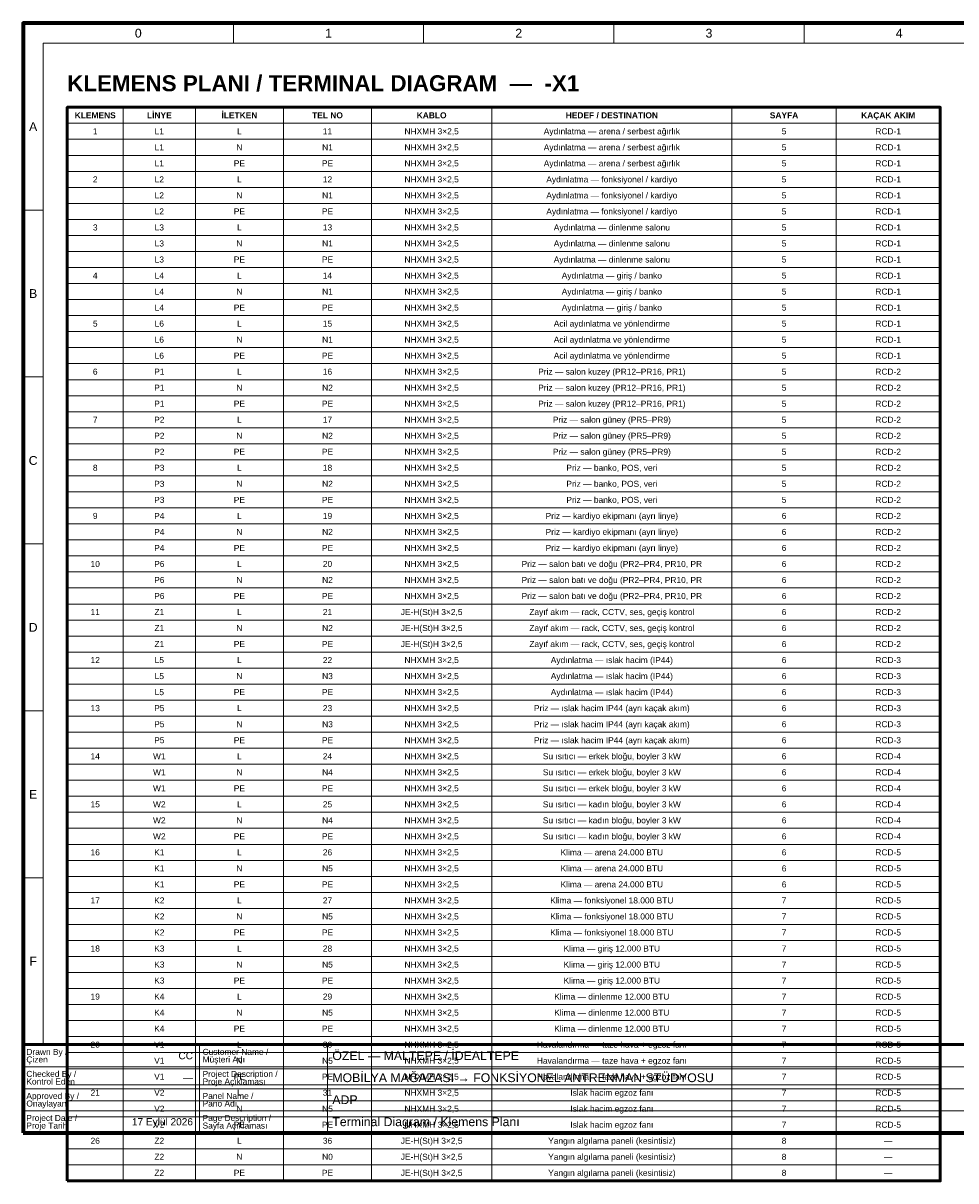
# Paper-space layout '09 Terminal Diagram - Klemens Planı' of a CAD drawing. Header units: millimetres. Extents: x 20 to 410, y -2 to 287.
# Tile 1 of 2: x 20 to 253, y -2 to 287. Entities that reach past the tile are written whole.
import ezdxf
from ezdxf.enums import TextEntityAlignment as Align

# ---------------------------------------------------------------- set-up
doc = ezdxf.new("R2010")
doc.units = ezdxf.units.MM
for name, color, linetype, lineweight in [('E-SEMA-ANTET', 7, 'Continuous', 50), ('E-SEMA-YAZI', 7, 'Continuous', 18), ('E-SEMA-ZON', 8, 'Continuous', 18)]:
    doc.layers.add(name, color=color, linetype=linetype, lineweight=lineweight)
doc.styles.add('GYM', font='arial.ttf')
doc.styles.add('GYM-B', font='arialbd.ttf')

psp = doc.layouts.new('09 Terminal Diagram - Klemens Planı')

# ---------------------------------------------------------------- linework, layer by layer
at = {"layer": 'E-SEMA-ANTET', "lineweight": 13}
for p, q in [((45, -2), (45, 266)), ((63, -2), (63, 266)), ((85, -2), (85, 266)), ((107, -2), (107, 266)), ((137, -2), (137, 266)), ((197, -2), (197, 266)), ((223, -2), (223, 266)), ((31, 262), (249, 262)), ((31, 258), (249, 258)), ((31, 254), (249, 254)), ((31, 250), (249, 250)), ((31, 246), (249, 246)), ((31, 242), (249, 242)), ((31, 238), (249, 238)), ((31, 234), (249, 234)), ((31, 230), (249, 230)), ((31, 226), (249, 226)), ((31, 222), (249, 222)), ((31, 218), (249, 218)), ((31, 214), (249, 214)), ((31, 210), (249, 210)), ((31, 206), (249, 206)), ((31, 202), (249, 202)), ((31, 198), (249, 198)), ((31, 194), (249, 194)), ((31, 190), (249, 190)), ((31, 186), (249, 186)), ((31, 182), (249, 182)), ((31, 178), (249, 178)), ((31, 174), (249, 174)), ((31, 170), (249, 170)), ((31, 166), (249, 166)), ((31, 162), (249, 162)), ((31, 158), (249, 158)), ((31, 154), (249, 154)), ((31, 150), (249, 150)), ((31, 146), (249, 146)), ((31, 142), (249, 142)), ((31, 138), (249, 138)), ((31, 134), (249, 134)), ((31, 130), (249, 130)), ((31, 126), (249, 126)), ((31, 122), (249, 122)), ((31, 118), (249, 118)), ((31, 114), (249, 114)), ((31, 110), (249, 110)), ((31, 106), (249, 106)), ((31, 102), (249, 102)), ((31, 98), (249, 98)), ((31, 94), (249, 94)), ((31, 90), (249, 90)), ((31, 86), (249, 86)), ((31, 82), (249, 82)), ((31, 78), (249, 78)), ((31, 74), (249, 74)), ((31, 70), (249, 70)), ((31, 66), (249, 66)), ((31, 62), (249, 62)), ((31, 58), (249, 58)), ((31, 54), (249, 54)), ((31, 50), (249, 50)), ((31, 46), (249, 46)), ((31, 42), (249, 42)), ((31, 38), (249, 38)), ((31, 34), (249, 34)), ((31, 30), (249, 30)), ((31, 26), (249, 26)), ((31, 22), (249, 22)), ((31, 18), (249, 18)), ((31, 14), (249, 14)), ((31, 10), (249, 10)), ((31, 6), (249, 6)), ((31, 2), (249, 2))]:
    psp.add_line(p, q, dxfattribs=at)
at = {"layer": 'E-SEMA-ANTET', "lineweight": 18}
for p, q in [((64, 10), (64, 32)), ((96, 10), (96, 32)), ((20, 26.5), (410, 26.5)), ((20, 21), (410, 21)), ((20, 15.5), (410, 15.5))]:
    psp.add_line(p, q, dxfattribs=at)
at = {"layer": 'E-SEMA-ANTET', "lineweight": 70}
psp.add_lwpolyline([(20, 10), (410, 10), (410, 287), (20, 287)], close=True, dxfattribs=at)
at = {"layer": 'E-SEMA-ANTET', "lineweight": 50}
for points in [[(31, -2), (249, -2), (249, 266), (31, 266)], [(20, 10), (410, 10), (410, 32), (20, 32)]]:
    psp.add_lwpolyline(points, close=True, dxfattribs=at)
at = {"layer": 'E-SEMA-ZON', "lineweight": 18}
for p, q in [((72.5, 282), (72.5, 287)), ((120, 282), (120, 287)), ((167.5, 282), (167.5, 287)), ((215, 282), (215, 287)), ((20, 240.33), (25, 240.33)), ((20, 198.67), (25, 198.67)), ((20, 157), (25, 157)), ((20, 115.33), (25, 115.33)), ((20, 73.67), (25, 73.67)), ((72.5, 32), (72.5, 32)), ((120, 32), (120, 32)), ((167.5, 32), (167.5, 32)), ((215, 32), (215, 32))]:
    psp.add_line(p, q, dxfattribs=at)
psp.add_lwpolyline([(25, 32), (405, 32), (405, 282), (25, 282)], close=True, dxfattribs=at)

# ---------------------------------------------------------------- texts
at = {"layer": 'E-SEMA-ANTET', "style": 'GYM-B'}
for s, p in [('KLEMENS', (38, 264)), ('LİNYE', (54, 264)), ('İLETKEN', (74, 264)), ('TEL NO', (96, 264)), ('KABLO', (122, 264)), ('HEDEF / DESTINATION', (167, 264)), ('SAYFA', (210, 264)), ('KAÇAK AKIM', (236, 264))]:
    psp.add_text(s, height=1.5, dxfattribs=at).set_placement(p, align=Align.MIDDLE_CENTER)
at = {"layer": 'E-SEMA-ANTET', "style": 'GYM'}
for s, height, p in [('Çizen', 1.5, (20.8, 28.3)), ('Drawn By /', 1.5, (20.8, 30.2)), ('Customer Name /', 1.5, (64.8, 30.2)), ('Müşteri Adı', 1.5, (64.8, 28.3)), ('ÖZEL — MALTEPE / İDEALTEPE', 2.2, (97.2, 29.25)), ('Checked By /', 1.5, (20.8, 24.7)), ('Kontrol Eden', 1.5, (20.8, 22.8)), ('Project Description /', 1.5, (64.8, 24.7)), ('Proje Açıklaması', 1.5, (64.8, 22.8)), ('MOBİLYA MAĞAZASI → FONKSİYONEL ANTRENMAN STÜDYOSU', 2.2, (97.2, 23.75)), ('Approved By /', 1.5, (20.8, 19.2)), ('Onaylayan', 1.5, (20.8, 17.3)), ('Panel Name /', 1.5, (64.8, 19.2)), ('Pano Adı', 1.5, (64.8, 17.3)), ('ADP', 2.2, (97.2, 18.25)), ('Project Date /', 1.5, (20.8, 13.7)), ('Page Description /', 1.5, (64.8, 13.7)), ('Proje Tarihi', 1.5, (20.8, 11.8)), ('Sayfa Açıklaması', 1.5, (64.8, 11.8)), ('Terminal Diagram / Klemens Planı', 2.2, (97.2, 12.75))]:
    psp.add_text(s, height=height, dxfattribs=at).set_placement(p, align=Align.MIDDLE_LEFT)
for s, p in [('CC', (62.4, 29.25)), ('—', (62.4, 23.75)), ('—', (62.4, 18.25)), ('17 Eylül 2026', (62.4, 12.75))]:
    psp.add_text(s, height=1.8, dxfattribs=at).set_placement(p, align=Align.MIDDLE_RIGHT)
at = {"layer": 'E-SEMA-YAZI', "style": 'GYM-B'}
psp.add_text('KLEMENS PLANI / TERMINAL DIAGRAM  —  -X1', height=4, dxfattribs=at).set_placement((31, 272), align=Align.MIDDLE_LEFT)
at = {"layer": 'E-SEMA-YAZI', "style": 'GYM'}
for s, p in [('1', (38, 260)), ('L1', (54, 260)), ('L', (74, 260)), ('11', (96, 260)), ('NHXMH 3×2,5', (122, 260)), ('Aydınlatma — arena / serbest ağırlık', (167, 260)), ('5', (210, 260)), ('RCD-1', (236, 260)), ('L1', (54, 256)), ('N', (74, 256)), ('N1', (96, 256)), ('NHXMH 3×2,5', (122, 256)), ('Aydınlatma — arena / serbest ağırlık', (167, 256)), ('5', (210, 256)), ('RCD-1', (236, 256)), ('L1', (54, 252)), ('PE', (74, 252)), ('PE', (96, 252)), ('NHXMH 3×2,5', (122, 252)), ('Aydınlatma — arena / serbest ağırlık', (167, 252)), ('5', (210, 252)), ('RCD-1', (236, 252)), ('2', (38, 248)), ('L2', (54, 248)), ('L', (74, 248)), ('12', (96, 248)), ('NHXMH 3×2,5', (122, 248)), ('Aydınlatma — fonksiyonel / kardiyo', (167, 248)), ('5', (210, 248)), ('RCD-1', (236, 248)), ('L2', (54, 244)), ('N', (74, 244)), ('N1', (96, 244)), ('NHXMH 3×2,5', (122, 244)), ('Aydınlatma — fonksiyonel / kardiyo', (167, 244)), ('5', (210, 244)), ('RCD-1', (236, 244)), ('L2', (54, 240)), ('PE', (74, 240)), ('PE', (96, 240)), ('NHXMH 3×2,5', (122, 240)), ('Aydınlatma — fonksiyonel / kardiyo', (167, 240)), ('5', (210, 240)), ('RCD-1', (236, 240)), ('Aydınlatma — dinlenme salonu', (167, 236)), ('3', (38, 236)), ('L3', (54, 236)), ('L', (74, 236)), ('13', (96, 236)), ('NHXMH 3×2,5', (122, 236)), ('5', (210, 236)), ('RCD-1', (236, 236)), ('L3', (54, 232)), ('N', (74, 232)), ('N1', (96, 232)), ('NHXMH 3×2,5', (122, 232)), ('Aydınlatma — dinlenme salonu', (167, 232)), ('5', (210, 232)), ('RCD-1', (236, 232)), ('L3', (54, 228)), ('PE', (74, 228)), ('PE', (96, 228)), ('NHXMH 3×2,5', (122, 228)), ('Aydınlatma — dinlenme salonu', (167, 228)), ('5', (210, 228)), ('RCD-1', (236, 228)), ('4', (38, 224)), ('L4', (54, 224)), ('L', (74, 224)), ('14', (96, 224)), ('NHXMH 3×2,5', (122, 224)), ('Aydınlatma — giriş / banko', (167, 224)), ('5', (210, 224)), ('RCD-1', (236, 224)), ('L4', (54, 220)), ('N', (74, 220)), ('N1', (96, 220)), ('NHXMH 3×2,5', (122, 220)), ('Aydınlatma — giriş / banko', (167, 220)), ('5', (210, 220)), ('RCD-1', (236, 220)), ('L4', (54, 216)), ('PE', (74, 216)), ('PE', (96, 216)), ('NHXMH 3×2,5', (122, 216)), ('Aydınlatma — giriş / banko', (167, 216)), ('5', (210, 216)), ('RCD-1', (236, 216)), ('5', (38, 212)), ('L6', (54, 212)), ('L', (74, 212)), ('15', (96, 212)), ('NHXMH 3×2,5', (122, 212)), ('Acil aydınlatma ve yönlendirme', (167, 212)), ('5', (210, 212)), ('RCD-1', (236, 212)), ('L6', (54, 208)), ('N', (74, 208)), ('N1', (96, 208)), ('NHXMH 3×2,5', (122, 208)), ('Acil aydınlatma ve yönlendirme', (167, 208)), ('5', (210, 208)), ('RCD-1', (236, 208)), ('L6', (54, 204)), ('PE', (74, 204)), ('PE', (96, 204)), ('NHXMH 3×2,5', (122, 204)), ('Acil aydınlatma ve yönlendirme', (167, 204)), ('5', (210, 204)), ('RCD-1', (236, 204)), ('6', (38, 200)), ('P1', (54, 200)), ('L', (74, 200)), ('16', (96, 200)), ('NHXMH 3×2,5', (122, 200)), ('Priz — salon kuzey (PR12–PR16, PR1)', (167, 200)), ('5', (210, 200)), ('RCD-2', (236, 200)), ('P1', (54, 196)), ('N', (74, 196)), ('N2', (96, 196)), ('NHXMH 3×2,5', (122, 196)), ('Priz — salon kuzey (PR12–PR16, PR1)', (167, 196)), ('5', (210, 196)), ('RCD-2', (236, 196)), ('P1', (54, 192)), ('PE', (74, 192)), ('PE', (96, 192)), ('NHXMH 3×2,5', (122, 192)), ('Priz — salon kuzey (PR12–PR16, PR1)', (167, 192)), ('5', (210, 192)), ('RCD-2', (236, 192)), ('7', (38, 188)), ('P2', (54, 188)), ('L', (74, 188)), ('17', (96, 188)), ('NHXMH 3×2,5', (122, 188)), ('Priz — salon güney (PR5–PR9)', (167, 188)), ('5', (210, 188)), ('RCD-2', (236, 188)), ('P2', (54, 184)), ('N', (74, 184)), ('N2', (96, 184)), ('NHXMH 3×2,5', (122, 184)), ('Priz — salon güney (PR5–PR9)', (167, 184)), ('5', (210, 184)), ('RCD-2', (236, 184)), ('P2', (54, 180)), ('PE', (74, 180)), ('PE', (96, 180)), ('NHXMH 3×2,5', (122, 180)), ('Priz — salon güney (PR5–PR9)', (167, 180)), ('5', (210, 180)), ('RCD-2', (236, 180)), ('8', (38, 176)), ('P3', (54, 176)), ('L', (74, 176)), ('18', (96, 176)), ('NHXMH 3×2,5', (122, 176)), ('Priz — banko, POS, veri', (167, 176)), ('5', (210, 176)), ('RCD-2', (236, 176)), ('P3', (54, 172)), ('N', (74, 172)), ('N2', (96, 172)), ('NHXMH 3×2,5', (122, 172)), ('Priz — banko, POS, veri', (167, 172)), ('5', (210, 172)), ('RCD-2', (236, 172)), ('P3', (54, 168)), ('PE', (74, 168)), ('PE', (96, 168)), ('NHXMH 3×2,5', (122, 168)), ('Priz — banko, POS, veri', (167, 168)), ('5', (210, 168)), ('RCD-2', (236, 168)), ('9', (38, 164)), ('P4', (54, 164)), ('L', (74, 164)), ('19', (96, 164)), ('NHXMH 3×2,5', (122, 164)), ('Priz — kardiyo ekipmanı (ayrı linye)', (167, 164)), ('6', (210, 164)), ('RCD-2', (236, 164)), ('P4', (54, 160)), ('N', (74, 160)), ('N2', (96, 160)), ('NHXMH 3×2,5', (122, 160)), ('Priz — kardiyo ekipmanı (ayrı linye)', (167, 160)), ('6', (210, 160)), ('RCD-2', (236, 160)), ('P4', (54, 156)), ('PE', (74, 156)), ('PE', (96, 156)), ('NHXMH 3×2,5', (122, 156)), ('Priz — kardiyo ekipmanı (ayrı linye)', (167, 156)), ('6', (210, 156)), ('RCD-2', (236, 156)), ('10', (38, 152)), ('P6', (54, 152)), ('L', (74, 152)), ('20', (96, 152)), ('NHXMH 3×2,5', (122, 152)), ('Priz — salon batı ve doğu (PR2–PR4, PR10, PR', (167, 152)), ('6', (210, 152)), ('RCD-2', (236, 152)), ('P6', (54, 148)), ('N', (74, 148)), ('N2', (96, 148)), ('NHXMH 3×2,5', (122, 148)), ('Priz — salon batı ve doğu (PR2–PR4, PR10, PR', (167, 148)), ('6', (210, 148)), ('RCD-2', (236, 148)), ('P6', (54, 144)), ('PE', (74, 144)), ('PE', (96, 144)), ('NHXMH 3×2,5', (122, 144)), ('Priz — salon batı ve doğu (PR2–PR4, PR10, PR', (167, 144)), ('6', (210, 144)), ('RCD-2', (236, 144)), ('11', (38, 140)), ('Z1', (54, 140)), ('L', (74, 140)), ('21', (96, 140)), ('JE-H(St)H 3×2,5', (122, 140)), ('Zayıf akım — rack, CCTV, ses, geçiş kontrol', (167, 140)), ('6', (210, 140)), ('RCD-2', (236, 140)), ('Z1', (54, 136)), ('N', (74, 136)), ('N2', (96, 136)), ('JE-H(St)H 3×2,5', (122, 136)), ('Zayıf akım — rack, CCTV, ses, geçiş kontrol', (167, 136)), ('6', (210, 136)), ('RCD-2', (236, 136)), ('Zayıf akım — rack, CCTV, ses, geçiş kontrol', (167, 132)), ('Z1', (54, 132)), ('PE', (74, 132)), ('PE', (96, 132)), ('JE-H(St)H 3×2,5', (122, 132)), ('6', (210, 132)), ('RCD-2', (236, 132)), ('12', (38, 128)), ('L5', (54, 128)), ('L', (74, 128)), ('22', (96, 128)), ('NHXMH 3×2,5', (122, 128)), ('Aydınlatma — ıslak hacim (IP44)', (167, 128)), ('6', (210, 128)), ('RCD-3', (236, 128)), ('L5', (54, 124)), ('N', (74, 124)), ('N3', (96, 124)), ('NHXMH 3×2,5', (122, 124)), ('Aydınlatma — ıslak hacim (IP44)', (167, 124)), ('6', (210, 124)), ('RCD-3', (236, 124)), ('L5', (54, 120)), ('PE', (74, 120)), ('PE', (96, 120)), ('NHXMH 3×2,5', (122, 120)), ('Aydınlatma — ıslak hacim (IP44)', (167, 120)), ('6', (210, 120)), ('RCD-3', (236, 120)), ('13', (38, 116)), ('P5', (54, 116)), ('L', (74, 116)), ('23', (96, 116)), ('NHXMH 3×2,5', (122, 116)), ('Priz — ıslak hacim IP44 (ayrı kaçak akım)', (167, 116)), ('6', (210, 116)), ('RCD-3', (236, 116)), ('P5', (54, 112)), ('N', (74, 112)), ('N3', (96, 112)), ('NHXMH 3×2,5', (122, 112)), ('Priz — ıslak hacim IP44 (ayrı kaçak akım)', (167, 112)), ('6', (210, 112)), ('RCD-3', (236, 112)), ('P5', (54, 108)), ('PE', (74, 108)), ('PE', (96, 108)), ('NHXMH 3×2,5', (122, 108)), ('Priz — ıslak hacim IP44 (ayrı kaçak akım)', (167, 108)), ('6', (210, 108)), ('RCD-3', (236, 108)), ('14', (38, 104)), ('W1', (54, 104)), ('L', (74, 104)), ('24', (96, 104)), ('NHXMH 3×2,5', (122, 104)), ('Su ısıtıcı — erkek bloğu, boyler 3 kW', (167, 104)), ('6', (210, 104)), ('RCD-4', (236, 104)), ('W1', (54, 100)), ('N', (74, 100)), ('N4', (96, 100)), ('NHXMH 3×2,5', (122, 100)), ('Su ısıtıcı — erkek bloğu, boyler 3 kW', (167, 100)), ('6', (210, 100)), ('RCD-4', (236, 100)), ('W1', (54, 96)), ('PE', (74, 96)), ('PE', (96, 96)), ('NHXMH 3×2,5', (122, 96)), ('Su ısıtıcı — erkek bloğu, boyler 3 kW', (167, 96)), ('6', (210, 96)), ('RCD-4', (236, 96)), ('15', (38, 92)), ('W2', (54, 92)), ('L', (74, 92)), ('25', (96, 92)), ('NHXMH 3×2,5', (122, 92)), ('Su ısıtıcı — kadın bloğu, boyler 3 kW', (167, 92)), ('6', (210, 92)), ('RCD-4', (236, 92)), ('W2', (54, 88)), ('N', (74, 88)), ('N4', (96, 88)), ('NHXMH 3×2,5', (122, 88)), ('Su ısıtıcı — kadın bloğu, boyler 3 kW', (167, 88)), ('6', (210, 88)), ('RCD-4', (236, 88)), ('W2', (54, 84)), ('PE', (74, 84)), ('PE', (96, 84)), ('NHXMH 3×2,5', (122, 84)), ('Su ısıtıcı — kadın bloğu, boyler 3 kW', (167, 84)), ('6', (210, 84)), ('RCD-4', (236, 84)), ('16', (38, 80)), ('K1', (54, 80)), ('L', (74, 80)), ('26', (96, 80)), ('NHXMH 3×2,5', (122, 80)), ('Klima — arena 24.000 BTU', (167, 80)), ('6', (210, 80)), ('RCD-5', (236, 80)), ('K1', (54, 76)), ('N', (74, 76)), ('N5', (96, 76)), ('NHXMH 3×2,5', (122, 76)), ('Klima — arena 24.000 BTU', (167, 76)), ('6', (210, 76)), ('RCD-5', (236, 76)), ('K1', (54, 72)), ('PE', (74, 72)), ('PE', (96, 72)), ('NHXMH 3×2,5', (122, 72)), ('Klima — arena 24.000 BTU', (167, 72)), ('6', (210, 72)), ('RCD-5', (236, 72)), ('17', (38, 68)), ('K2', (54, 68)), ('L', (74, 68)), ('27', (96, 68)), ('NHXMH 3×2,5', (122, 68)), ('Klima — fonksiyonel 18.000 BTU', (167, 68)), ('7', (210, 68)), ('RCD-5', (236, 68)), ('K2', (54, 64)), ('N', (74, 64)), ('N5', (96, 64)), ('NHXMH 3×2,5', (122, 64)), ('Klima — fonksiyonel 18.000 BTU', (167, 64)), ('7', (210, 64)), ('RCD-5', (236, 64)), ('K2', (54, 60)), ('PE', (74, 60)), ('PE', (96, 60)), ('NHXMH 3×2,5', (122, 60)), ('Klima — fonksiyonel 18.000 BTU', (167, 60)), ('7', (210, 60)), ('RCD-5', (236, 60)), ('18', (38, 56)), ('K3', (54, 56)), ('L', (74, 56)), ('28', (96, 56)), ('NHXMH 3×2,5', (122, 56)), ('Klima — giriş 12.000 BTU', (167, 56)), ('7', (210, 56)), ('RCD-5', (236, 56)), ('K3', (54, 52)), ('N', (74, 52)), ('N5', (96, 52)), ('NHXMH 3×2,5', (122, 52)), ('Klima — giriş 12.000 BTU', (167, 52)), ('7', (210, 52)), ('RCD-5', (236, 52)), ('K3', (54, 48)), ('PE', (74, 48)), ('PE', (96, 48)), ('NHXMH 3×2,5', (122, 48)), ('Klima — giriş 12.000 BTU', (167, 48)), ('7', (210, 48)), ('RCD-5', (236, 48)), ('19', (38, 44)), ('K4', (54, 44)), ('L', (74, 44)), ('29', (96, 44)), ('NHXMH 3×2,5', (122, 44)), ('Klima — dinlenme 12.000 BTU', (167, 44)), ('7', (210, 44)), ('RCD-5', (236, 44)), ('K4', (54, 40)), ('N', (74, 40)), ('N5', (96, 40)), ('NHXMH 3×2,5', (122, 40)), ('Klima — dinlenme 12.000 BTU', (167, 40)), ('7', (210, 40)), ('RCD-5', (236, 40)), ('K4', (54, 36)), ('PE', (74, 36)), ('PE', (96, 36)), ('NHXMH 3×2,5', (122, 36)), ('Klima — dinlenme 12.000 BTU', (167, 36)), ('7', (210, 36)), ('RCD-5', (236, 36)), ('20', (38, 32)), ('V1', (54, 32)), ('L', (74, 32)), ('30', (96, 32)), ('NHXMH 3×2,5', (122, 32)), ('Havalandırma — taze hava + egzoz fanı', (167, 32)), ('7', (210, 32)), ('RCD-5', (236, 32)), ('Havalandırma — taze hava + egzoz fanı', (167, 28)), ('V1', (54, 28)), ('N', (74, 28)), ('N5', (96, 28)), ('NHXMH 3×2,5', (122, 28)), ('7', (210, 28)), ('RCD-5', (236, 28)), ('V1', (54, 24)), ('PE', (74, 24)), ('PE', (96, 24)), ('NHXMH 3×2,5', (122, 24)), ('Havalandırma — taze hava + egzoz fanı', (167, 24)), ('7', (210, 24)), ('RCD-5', (236, 24)), ('21', (38, 20)), ('V2', (54, 20)), ('L', (74, 20)), ('31', (96, 20)), ('NHXMH 3×2,5', (122, 20)), ('Islak hacim egzoz fanı', (167, 20)), ('7', (210, 20)), ('RCD-5', (236, 20)), ('V2', (54, 16)), ('N', (74, 16)), ('N5', (96, 16)), ('NHXMH 3×2,5', (122, 16)), ('Islak hacim egzoz fanı', (167, 16)), ('7', (210, 16)), ('RCD-5', (236, 16)), ('V2', (54, 12)), ('PE', (74, 12)), ('PE', (96, 12)), ('NHXMH 3×2,5', (122, 12)), ('Islak hacim egzoz fanı', (167, 12)), ('7', (210, 12)), ('RCD-5', (236, 12)), ('26', (38, 8)), ('Z2', (54, 8)), ('L', (74, 8)), ('36', (96, 8)), ('JE-H(St)H 3×2,5', (122, 8)), ('Yangın algılama paneli (kesintisiz)', (167, 8)), ('8', (210, 8)), ('—', (236, 8)), ('Z2', (54, 4)), ('N', (74, 4)), ('N0', (96, 4)), ('JE-H(St)H 3×2,5', (122, 4)), ('Yangın algılama paneli (kesintisiz)', (167, 4)), ('8', (210, 4)), ('—', (236, 4)), ('Z2', (54, 0)), ('PE', (74, 0)), ('PE', (96, 0)), ('JE-H(St)H 3×2,5', (122, 0)), ('Yangın algılama paneli (kesintisiz)', (167, 0)), ('8', (210, 0)), ('—', (236, 0))]:
    psp.add_text(s, height=1.5, dxfattribs=at).set_placement(p, align=Align.MIDDLE_CENTER)
at = {"layer": 'E-SEMA-ZON', "style": 'GYM'}
for s, p in [('0', (48.75, 284.5)), ('1', (96.25, 284.5)), ('2', (143.75, 284.5)), ('3', (191.25, 284.5)), ('4', (238.75, 284.5)), ('A', (22.5, 261.17)), ('B', (22.5, 219.5)), ('C', (22.5, 177.83)), ('D', (22.5, 136.17)), ('E', (22.5, 94.5)), ('F', (22.5, 52.83))]:
    psp.add_text(s, height=2.2, dxfattribs=at).set_placement(p, align=Align.MIDDLE_CENTER)

doc.saveas('drawing.dxf')
